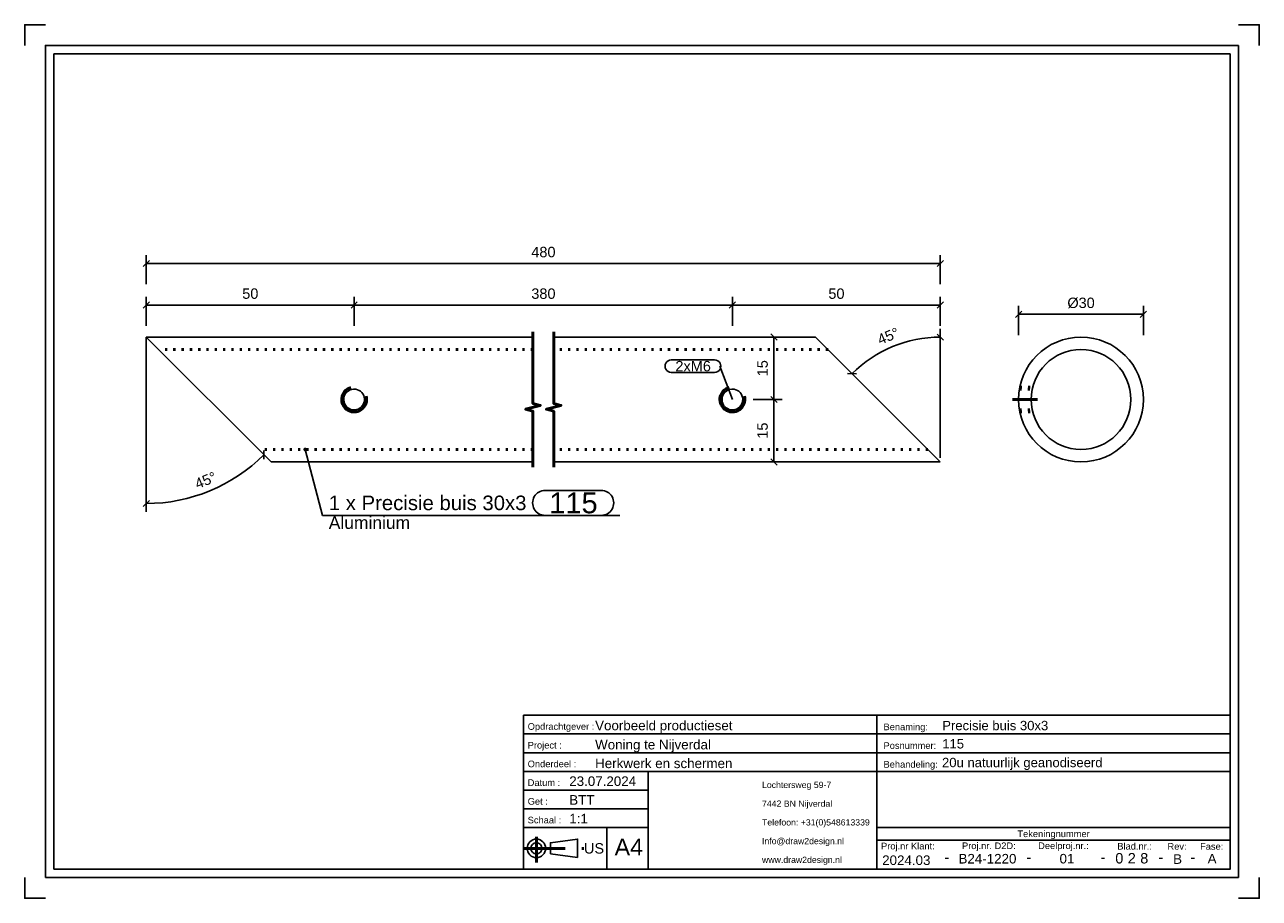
# Model space of a CAD drawing. Header units: millimetres. Extents: x 296 to 593, y -379 to -169.
import ezdxf
from ezdxf.enums import TextEntityAlignment as Align

# ---------------------------------------------------------------- set-up
doc = ezdxf.new("R2010")
doc.units = ezdxf.units.MM
doc.linetypes.add('DOT', pattern=[2, 0.5, -1.5])
doc.linetypes.add('STRICHPUNKT2', pattern=[18.5, 10, -4, 0.5, -4])
doc.layers.get('0').update_dxf_attribs({"linetype": 'CONTINUOUS'})
for name, color, linetype in [('DIM49', 4, 'CONTINUOUS'), ('LE_RED', 1, 'CONTINUOUS'), ('TXT_ALL', 7, 'CONTINUOUS'), ('TXT_DIM49', 2, 'CONTINUOUS'), ('TXT_YELLOW', 2, 'CONTINUOUS')]:
    doc.layers.add(name, color=color, linetype=linetype)
doc.layers.add('LE_ALL', color=7, linetype='CONTINUOUS', lineweight=50)
doc.styles.add('ARIAL', font='arial.ttf')

# ---------------------------------------------------------------- blocks, each defined once
blk = doc.blocks.new('TFIELD_00005', base_point=(473.77, -369.96))
at = {"layer": 'TXT_YELLOW', "style": 'ARIAL'}
for s, p in [('Lochtersweg 59-7', (473.77, -351.96)), ('7442 BN Nijverdal', (473.77, -356.46)), ('Telefoon: +31(0)548613339', (473.77, -360.96)), ('Info@draw2design.nl', (473.77, -365.46)), ('www.draw2design.nl', (473.77, -369.96))]:
    blk.add_text(s, height=1.5, dxfattribs=at).set_placement(p, align=Align.MIDDLE_LEFT)
blk = doc.blocks.new('FLEX_00004', base_point=(486.58, -372.21))
blk.add_blockref('TFIELD_00005', (473.77, -369.96))
blk = doc.blocks.new('D2D_00003', base_point=(446.65, -370.36))
blk.add_blockref('FLEX_00004', (486.58, -372.21))
blk = doc.blocks.new('TFIELD_00007', base_point=(438.31, -366.9))
at = {"layer": 'TXT_YELLOW', "style": 'ARIAL'}
blk.add_text('A4', height=4, dxfattribs=at).set_placement((438.31, -366.9), align=Align.MIDDLE_LEFT)
blk = doc.blocks.new('FLEX_00006', base_point=(441.69, -366.9))
blk.add_blockref('TFIELD_00007', (438.31, -366.9))
blk = doc.blocks.new('TFIELD_00013', base_point=(430.93, -367.21))
at = {"layer": 'TXT_YELLOW', "style": 'ARIAL'}
blk.add_text('US', height=2.5, dxfattribs=at).set_placement((430.93, -367.21), align=Align.MIDDLE_LEFT)
blk = doc.blocks.new('FLEX_00012', base_point=(430.93, -367.21))
blk.add_blockref('TFIELD_00013', (430.93, -367.21))
blk = doc.blocks.new('US_00011', base_point=(420.83, -367.21))
blk.add_line((422.86, -368.55), (429.42, -369.43))
blk.add_lwpolyline([(422.86, -368.55), (422.86, -365.88), (429.42, -364.99), (429.42, -369.43)])
for radius in [2.22, 1.33]:
    blk.add_circle((419.5, -367.21), radius)
at = {"layer": 'LE_ALL', "color": 1, "linetype": 'STRICHPUNKT2'}
for p, q in [((419.5, -364.4), (419.5, -370.62)), ((416.4, -367.21), (431.27, -367.21))]:
    blk.add_line(p, q, dxfattribs=at)
blk.add_blockref('FLEX_00012', (430.93, -367.21))
blk = doc.blocks.new('SCHRIFE_00015', base_point=(427.4, -352.21))
for p, q in [((416.4, -335.21), (501.4, -335.21)), ((416.4, -335.21), (416.4, -372.21)), ((501.4, -335.21), (586.4, -335.21)), ((501.4, -372.21), (501.4, -335.21)), ((586.4, -335.21), (586.4, -372.21)), ((416.4, -339.71), (501.4, -339.71)), ((501.4, -339.71), (586.4, -339.71)), ((416.4, -344.21), (501.4, -344.21)), ((501.4, -344.21), (586.4, -344.21)), ((416.4, -348.71), (586.4, -348.71)), ((446.4, -348.71), (446.4, -372.21)), ((446.4, -353.21), (416.4, -353.21)), ((446.4, -357.71), (416.4, -357.71)), ((446.4, -362.21), (416.4, -362.21)), ((436.4, -362.21), (436.4, -372.21)), ((586.4, -362.21), (501.4, -362.21)), ((586.4, -365.21), (501.4, -365.21)), ((586.4, -372.21), (416.4, -372.21))]:
    blk.add_line(p, q)
at = {"layer": 'TXT_YELLOW', "style": 'ARIAL'}
for s, height, p in [('Voorbeeld productieset', 2.3, (433.62, -338.82)), ('Precisie buis 30x3', 2.25, (517.12, -338.81)), ('Woning te Nijverdal', 2.3, (433.62, -343.42)), ('115', 2.25, (517.12, -343.2)), ('Herkwerk en schermen', 2.3, (433.62, -347.92)), ('20u natuurlijk geanodiseerd', 2.25, (517.07, -347.7)), ('23.07.2024', 2.3, (427.4, -352.21)), ('BTT', 2.3, (427.4, -356.71)), ('1:1', 2.3, (427.4, -361.21))]:
    blk.add_text(s, height=height, dxfattribs=at).set_placement(p)
for s, height, p in [('2024.03', 2.3, (508.48, -371.21)), ('-', 2.5, (518.23, -370.56)), ('B24-1220', 2.3, (528, -370.85)), ('-', 2.5, (537.97, -370.56)), ('01', 2.3, (547.13, -370.84)), ('-', 2.5, (555.8, -370.56)), ('-', 2.5, (569.73, -370.56)), ('B', 2.3, (573.74, -370.94)), ('-', 2.5, (577.39, -370.56)), ('A', 2.3, (582.04, -370.84))]:
    blk.add_text(s, height=height, dxfattribs=at).set_placement(p, align=Align.CENTER)
blk = doc.blocks.new('TFIELD_00019', base_point=(564.75, -369.59))
at = {"layer": 'TXT_ALL', "style": 'ARIAL'}
blk.add_text('8', height=2.5, dxfattribs=at).set_placement((564.75, -369.59), align=Align.MIDDLE_LEFT)
blk = doc.blocks.new('8_00018')
blk.add_blockref('TFIELD_00019', (564.75, -369.59))
blk = doc.blocks.new('TELLER1_00017')
blk.add_blockref('8_00018', (0, 0))
blk = doc.blocks.new('TFIELD_00022', base_point=(561.75, -369.59))
at = {"layer": 'TXT_ALL', "style": 'ARIAL'}
blk.add_text('2', height=2.5, dxfattribs=at).set_placement((561.75, -369.59), align=Align.MIDDLE_LEFT)
blk = doc.blocks.new('2_00021')
blk.add_blockref('TFIELD_00022', (561.75, -369.59))
blk = doc.blocks.new('TELLER2_00020')
blk.add_blockref('2_00021', (0, 0))
blk = doc.blocks.new('TFIELD_00025', base_point=(558.75, -369.59))
at = {"layer": 'TXT_ALL', "style": 'ARIAL'}
blk.add_text('0', height=2.5, dxfattribs=at).set_placement((558.75, -369.59), align=Align.MIDDLE_LEFT)
blk = doc.blocks.new('0_00024')
blk.add_blockref('TFIELD_00025', (558.75, -369.59))
blk = doc.blocks.new('TELLER3_00023')
blk.add_blockref('0_00024', (0, 0))
blk = doc.blocks.new('NL_00026', base_point=(417.4, -338.71))
at = {"layer": 'TXT_ALL', "color": 1, "style": 'ARIAL'}
blk.add_text('Tekeningnummer', height=1.6, dxfattribs=at).set_placement((543.9, -363.71), align=Align.MIDDLE_CENTER)
at = {"layer": 'TXT_YELLOW', "style": 'ARIAL'}
for s, p in [('Opdrachtgever :', (417.4, -338.71)), ('Benaming:', (503, -338.81)), ('Project :', (417.4, -343.21)), ('Posnummer:', (503, -343.31)), ('Onderdeel :', (417.4, -347.71)), ('Behandeling:', (503, -347.81)), ('Datum :', (417.4, -352.21)), ('Get :', (417.4, -356.71)), ('Schaal :', (417.4, -361.21)), ('Proj.nr Klant:', (502.4, -367.46)), ('Proj.nr. D2D:', (521.88, -367.39)), ('Deelproj.nr.:', (540.2, -367.38)), ('Blad.nr.:', (559.24, -367.5)), ('Rev:', (571.31, -367.54)), ('Fase:', (579.15, -367.54))]:
    blk.add_text(s, height=1.6, dxfattribs=at).set_placement(p)
blk = doc.blocks.new('SCHRIFE_00014')
for name, p in [('SCHRIFE_00015', (427.4, -352.21)), ('NL_00026', (417.4, -338.71)), ('TELLER3_00023', (0, 0)), ('TELLER2_00020', (0, 0)), ('TELLER1_00017', (0, 0))]:
    blk.add_blockref(name, p)
blk = doc.blocks.new('DINA4Q_00002', base_point=(586.4, -176.21))
for p, q in [((588.4, -174.21), (588.4, -374.21)), ((303.4, -372.21), (303.4, -176.21)), ((303.4, -176.21), (586.4, -176.21)), ((301.4, -374.21), (588.4, -374.21))]:
    blk.add_line(p, q)
for points in [[(296.4, -174.21), (296.4, -169.21), (301.4, -169.21)], [(588.4, -169.21), (593.4, -169.21), (593.4, -174.21)], [(301.4, -374.21), (301.4, -174.21), (588.4, -174.21)], [(586.4, -176.21), (586.4, -372.21), (303.4, -372.21)], [(296.4, -374.21), (296.4, -379.21), (301.4, -379.21)], [(588.4, -379.21), (593.4, -379.21), (593.4, -374.21)]]:
    blk.add_lwpolyline(points)
for name, p in [('SCHRIFE_00014', (0, 0)), ('D2D_00003', (446.65, -370.36)), ('US_00011', (420.83, -367.21)), ('FLEX_00006', (441.69, -366.9))]:
    blk.add_blockref(name, p)
blk = doc.blocks.new('_ZBL0029_00001')
blk.add_blockref('DINA4Q_00002', (586.4, -176.21))
blk = doc.blocks.new('_D1', base_point=(502.18, -246.21))
at = {"layer": 'DIM49', "color": 1}
for p, q in [((516.65, -273.31), (516.65, -242.31)), ((515.88, -243.58), (517.41, -245.05)), ((496.49, -253.12), (494.37, -253.08))]:
    blk.add_line(p, q, dxfattribs=at)
blk.add_ellipse((516.65, -274.31), major_axis=(30, 0), ratio=1, start_param=1.570796, end_param=2.356194, dxfattribs=at)
at = {"layer": 'TXT_DIM49', "style": 'ARIAL'}
for s, p in [('45', (502.18, -246.21)), ('°', (505.73, -244.74))]:
    blk.add_text(s, height=2.5, rotation=22.5001, dxfattribs=at).set_placement(p)
blk = doc.blocks.new('_D2', base_point=(337.97, -280.88))
at = {"layer": 'DIM49', "color": 1}
for p, q in [((325.65, -244.31), (325.65, -286.31)), ((353.92, -273.66), (353.95, -271.54)), ((326.39, -283.55), (324.91, -285.07))]:
    blk.add_line(p, q, dxfattribs=at)
blk.add_ellipse((325.65, -244.31), major_axis=(40, 0), ratio=1, start_param=4.712389, end_param=5.497787, dxfattribs=at)
at = {"layer": 'TXT_DIM49', "style": 'ARIAL'}
for s, p in [('45', (337.97, -280.88)), ('°', (341.52, -279.41))]:
    blk.add_text(s, height=2.5, rotation=22.5001, dxfattribs=at).set_placement(p)
blk = doc.blocks.new('_D3', base_point=(348.73, -235.11))
at = {"layer": 'DIM49', "color": 1}
for p, q in [((325.65, -241.61), (325.65, -234.61)), ((375.65, -241.61), (375.65, -234.61)), ((326.4, -235.86), (324.9, -237.36)), ((325.65, -236.61), (375.65, -236.61)), ((374.9, -237.36), (376.4, -235.86))]:
    blk.add_line(p, q, dxfattribs=at)
at = {"layer": 'TXT_DIM49', "style": 'ARIAL'}
blk.add_text('50', height=2.5, dxfattribs=at).set_placement((348.73, -235.11))
blk = doc.blocks.new('_D4', base_point=(418.27, -235.11))
at = {"layer": 'DIM49', "color": 1}
for p, q in [((375.65, -241.61), (375.65, -234.61)), ((466.65, -241.61), (466.65, -234.61)), ((376.4, -235.86), (374.9, -237.36)), ((375.65, -236.61), (466.65, -236.61)), ((465.9, -237.36), (467.4, -235.86))]:
    blk.add_line(p, q, dxfattribs=at)
at = {"layer": 'TXT_DIM49', "style": 'ARIAL'}
blk.add_text('380', height=2.5, dxfattribs=at).set_placement((418.27, -235.11))
blk = doc.blocks.new('_D5', base_point=(489.73, -235.11))
at = {"layer": 'DIM49', "color": 1}
for p, q in [((466.65, -241.61), (466.65, -234.61)), ((516.65, -241.61), (516.65, -234.61)), ((467.4, -235.86), (465.9, -237.36)), ((466.65, -236.61), (516.65, -236.61)), ((515.9, -237.36), (517.4, -235.86))]:
    blk.add_line(p, q, dxfattribs=at)
at = {"layer": 'TXT_DIM49', "style": 'ARIAL'}
blk.add_text('50', height=2.5, dxfattribs=at).set_placement((489.73, -235.11))
blk = doc.blocks.new('_D6', base_point=(418.27, -225.11))
at = {"layer": 'DIM49', "color": 1}
for p, q in [((325.65, -231.61), (325.65, -224.61)), ((516.65, -231.61), (516.65, -224.61)), ((326.4, -225.86), (324.9, -227.36)), ((325.65, -226.61), (516.65, -226.61)), ((515.9, -227.36), (517.4, -225.86))]:
    blk.add_line(p, q, dxfattribs=at)
at = {"layer": 'TXT_DIM49', "style": 'ARIAL'}
blk.add_text('480', height=2.5, dxfattribs=at).set_placement((418.27, -225.11))
blk = doc.blocks.new('_D7', base_point=(475.15, -268.73))
at = {"layer": 'DIM49', "color": 1}
for p, q in [((471.65, -259.31), (478.65, -259.31)), ((477.4, -260.06), (475.9, -258.56)), ((476.65, -274.31), (476.65, -259.31)), ((471.65, -274.31), (478.65, -274.31)), ((475.9, -273.56), (477.4, -275.06))]:
    blk.add_line(p, q, dxfattribs=at)
at = {"layer": 'TXT_DIM49', "style": 'ARIAL'}
blk.add_text('15', height=2.5, rotation=90.0002, dxfattribs=at).set_placement((475.15, -268.73))
blk = doc.blocks.new('_D8', base_point=(475.15, -253.73))
at = {"layer": 'DIM49', "color": 1}
for p, q in [((471.65, -244.31), (478.65, -244.31)), ((477.4, -245.06), (475.9, -243.56)), ((476.65, -259.31), (476.65, -244.31)), ((471.65, -259.31), (478.65, -259.31)), ((475.9, -258.56), (477.4, -260.06))]:
    blk.add_line(p, q, dxfattribs=at)
at = {"layer": 'TXT_DIM49', "style": 'ARIAL'}
blk.add_text('15', height=2.5, rotation=90.0002, dxfattribs=at).set_placement((475.15, -253.73))
blk = doc.blocks.new('SHAPE_00059', base_point=(466.65, -259.31))
at = {"layer": 'DIM49', "color": 3}
for p, q in [((451.93, -249.79), (462.37, -249.79)), ((466.65, -259.31), (463.62, -251.29)), ((462.37, -252.79), (451.93, -252.79))]:
    blk.add_line(p, q, dxfattribs=at)
for centre, start_param, end_param in [((451.93, -251.29), 1.570796, 4.712389), ((462.37, -251.29), 4.712389, 7.853982)]:
    blk.add_ellipse(centre, major_axis=(1.5, 0), ratio=1, start_param=start_param, end_param=end_param, dxfattribs=at)
at = {"layer": 'TXT_DIM49', "style": 'ARIAL'}
blk.add_text('2xM6', height=2.5, dxfattribs=at).set_placement((452.93, -251.29), align=Align.MIDDLE_LEFT)
blk = doc.blocks.new('SHAPE_00060', base_point=(363.86, -271.31))
at = {"layer": 'DIM49', "color": 3}
for p, q in [((363.6, -271.28), (364.12, -271.28)), ((363.66, -271.48), (364.06, -271.48)), ((363.97, -271.08), (363.75, -271.08)), ((363.86, -271.31), (368.05, -287.16)), ((421.58, -281.16), (435.1, -281.16)), ((368.05, -287.16), (439.6, -287.16)), ((435.1, -287.16), (421.58, -287.16))]:
    blk.add_line(p, q, dxfattribs=at)
blk.add_lwpolyline([(363.73, -271.08), (363.68, -271.13), (363.63, -271.18), (363.61, -271.24), (363.6, -271.31), (363.61, -271.38), (363.63, -271.44), (363.67, -271.5), (363.73, -271.54), (363.79, -271.57), (363.86, -271.58), (363.93, -271.57), (363.99, -271.54), (364.05, -271.5), (364.09, -271.44), (364.11, -271.38), (364.12, -271.31), (364.12, -271.24), (364.09, -271.18), (364.05, -271.13), (363.99, -271.08), (363.93, -271.06), (363.86, -271.05), (363.79, -271.06)], close=True, dxfattribs=at)
for centre, start_param, end_param in [((421.58, -284.16), 1.570796, 4.712389), ((435.1, -284.16), 4.712389, 7.853982)]:
    blk.add_ellipse(centre, major_axis=(3, 0), ratio=1, start_param=start_param, end_param=end_param, dxfattribs=at)
at = {"layer": 'TXT_DIM49', "style": 'ARIAL'}
for s, height, p in [('1 x Precisie buis 30x3', 3.5, (369.55, -284.16)), ('115', 5, (422.58, -284.16)), ('Aluminium', 3, (369.55, -288.91))]:
    blk.add_text(s, height=height, dxfattribs=at).set_placement(p, align=Align.MIDDLE_LEFT)
blk = doc.blocks.new('Precisie buis 30x3_00032', base_point=(489.65, -247.31))
for p, q in [((355.65, -274.31), (325.65, -244.31)), ((418.65, -244.31), (325.65, -244.31)), ((486.65, -244.31), (423.65, -244.31)), ((516.65, -274.31), (486.65, -244.31)), ((418.65, -274.31), (355.65, -274.31)), ((516.65, -274.31), (423.65, -274.31))]:
    blk.add_line(p, q)
at = {"layer": 'LE_ALL', "color": 3, "linetype": 'DOT'}
for p, q in [((418.65, -247.31), (328.65, -247.31)), ((489.65, -247.31), (423.65, -247.31)), ((418.65, -271.31), (352.65, -271.31)), ((513.65, -271.31), (423.65, -271.31))]:
    blk.add_line(p, q, dxfattribs=at)
for points in [[(374.87, -256.41), (374.44, -256.57), (374.04, -256.78), (373.67, -257.05), (373.35, -257.38), (373.08, -257.76), (372.87, -258.17), (372.73, -258.6), (372.66, -259.06), (372.65, -259.31), (372.68, -259.77), (372.78, -260.21), (372.95, -260.63), (373.18, -261.02), (373.47, -261.37), (373.81, -261.68), (374.19, -261.94), (374.61, -262.13), (375.05, -262.25), (375.51, -262.31), (375.65, -262.31), (376.1, -262.28), (376.54, -262.18), (376.96, -262.01), (377.35, -261.78), (377.71, -261.49), (378.02, -261.15), (378.27, -260.77), (378.46, -260.35), (378.59, -259.9), (378.64, -259.45), (378.65, -259.31), (378.61, -258.86), (378.54, -258.53)], [(465.87, -256.41), (465.44, -256.57), (465.04, -256.78), (464.67, -257.05), (464.35, -257.38), (464.08, -257.76), (463.87, -258.17), (463.73, -258.6), (463.66, -259.06), (463.65, -259.31), (463.68, -259.77), (463.78, -260.21), (463.95, -260.63), (464.18, -261.02), (464.47, -261.37), (464.81, -261.68), (465.19, -261.94), (465.61, -262.13), (466.05, -262.25), (466.51, -262.31), (466.65, -262.31), (467.1, -262.28), (467.54, -262.18), (467.96, -262.01), (468.35, -261.78), (468.71, -261.49), (469.02, -261.15), (469.27, -260.77), (469.46, -260.35), (469.59, -259.9), (469.64, -259.45), (469.65, -259.31), (469.61, -258.86), (469.54, -258.53)]]:
    blk.add_lwpolyline(points, dxfattribs=at)
for name, p in [('_D6', (418.27, -225.11)), ('_D3', (348.73, -235.11)), ('_D4', (418.27, -235.11)), ('_D5', (489.73, -235.11)), ('_D1', (502.18, -246.21)), ('_D2', (337.97, -280.88)), ('_D8', (475.15, -253.73)), ('SHAPE_00059', (466.65, -259.31)), ('_D7', (475.15, -268.73)), ('SHAPE_00060', (363.86, -271.31))]:
    blk.add_blockref(name, p)
blk = doc.blocks.new('DIN 13-M6_00034', base_point=(375.65, -256.81))
blk.add_lwpolyline([(375.65, -256.81), (376.06, -256.85), (376.46, -256.95), (376.84, -257.11), (377.19, -257.34), (377.49, -257.63), (377.75, -257.96), (377.95, -258.33), (378.08, -258.73), (378.14, -259.15), (378.15, -259.31), (378.11, -259.73), (378.01, -260.13), (377.85, -260.5), (377.62, -260.85), (377.33, -261.16), (377, -261.41), (376.63, -261.61), (376.23, -261.74), (375.81, -261.81), (375.65, -261.81), (375.23, -261.78), (374.83, -261.68), (374.46, -261.51), (374.11, -261.28), (373.8, -261), (373.54, -260.66), (373.35, -260.29), (373.22, -259.9), (373.15, -259.48), (373.15, -259.31), (373.18, -258.9), (373.28, -258.5), (373.45, -258.12), (373.68, -257.77), (373.96, -257.47), (374.29, -257.21), (374.66, -257.01), (375.06, -256.88), (375.48, -256.82)], close=True)
at = {"layer": 'LE_RED'}
blk.add_lwpolyline([(374.87, -256.41), (374.44, -256.57), (374.04, -256.78), (373.67, -257.05), (373.35, -257.38), (373.08, -257.76), (372.87, -258.17), (372.73, -258.6), (372.66, -259.06), (372.65, -259.31), (372.68, -259.77), (372.78, -260.21), (372.95, -260.63), (373.18, -261.02), (373.47, -261.37), (373.81, -261.68), (374.19, -261.94), (374.61, -262.13), (375.05, -262.25), (375.51, -262.31), (375.65, -262.31), (376.1, -262.28), (376.54, -262.18), (376.96, -262.01), (377.35, -261.78), (377.71, -261.49), (378.02, -261.15), (378.27, -260.77), (378.46, -260.35), (378.59, -259.9), (378.64, -259.45), (378.65, -259.31), (378.61, -258.86), (378.54, -258.53)], dxfattribs=at)
blk = doc.blocks.new('DIN 13-M6_00033')
blk.add_blockref('DIN 13-M6_00034', (375.65, -256.81))
blk = doc.blocks.new('DIN 13-M6_00036', base_point=(466.65, -256.81))
blk.add_lwpolyline([(466.65, -256.81), (467.06, -256.85), (467.46, -256.95), (467.84, -257.11), (468.19, -257.34), (468.49, -257.63), (468.75, -257.96), (468.95, -258.33), (469.08, -258.73), (469.14, -259.15), (469.15, -259.31), (469.11, -259.73), (469.01, -260.13), (468.85, -260.5), (468.62, -260.85), (468.33, -261.16), (468, -261.41), (467.63, -261.61), (467.23, -261.74), (466.81, -261.81), (466.65, -261.81), (466.23, -261.78), (465.83, -261.68), (465.46, -261.51), (465.11, -261.28), (464.8, -261), (464.54, -260.66), (464.35, -260.29), (464.22, -259.9), (464.15, -259.48), (464.15, -259.31), (464.18, -258.9), (464.28, -258.5), (464.45, -258.12), (464.68, -257.77), (464.96, -257.47), (465.29, -257.21), (465.66, -257.01), (466.06, -256.88), (466.48, -256.82)], close=True)
at = {"layer": 'LE_RED'}
blk.add_lwpolyline([(465.87, -256.41), (465.44, -256.57), (465.04, -256.78), (464.67, -257.05), (464.35, -257.38), (464.08, -257.76), (463.87, -258.17), (463.73, -258.6), (463.66, -259.06), (463.65, -259.31), (463.68, -259.77), (463.78, -260.21), (463.95, -260.63), (464.18, -261.02), (464.47, -261.37), (464.81, -261.68), (465.19, -261.94), (465.61, -262.13), (466.05, -262.25), (466.51, -262.31), (466.65, -262.31), (467.1, -262.28), (467.54, -262.18), (467.96, -262.01), (468.35, -261.78), (468.71, -261.49), (469.02, -261.15), (469.27, -260.77), (469.46, -260.35), (469.59, -259.9), (469.64, -259.45), (469.65, -259.31), (469.61, -258.86), (469.54, -258.53)], dxfattribs=at)
blk = doc.blocks.new('DIN 13-M6_00035')
blk.add_blockref('DIN 13-M6_00036', (466.65, -256.81))
blk = doc.blocks.new('Precisie buis 30x3_00031')
for name, p in [('Precisie buis 30x3_00032', (489.65, -247.31)), ('DIN 13-M6_00033', (0, 0)), ('DIN 13-M6_00035', (0, 0))]:
    blk.add_blockref(name, p)
blk = doc.blocks.new('Sierregel_00030')
blk.add_blockref('Precisie buis 30x3_00031', (0, 0))
blk = doc.blocks.new('Sierregels_00029')
blk.add_blockref('Sierregel_00030', (0, 0))
blk = doc.blocks.new('_A3D0078_00028')
blk.add_blockref('Sierregels_00029', (0, 0))
blk = doc.blocks.new('_SHORTEN_00037', base_point=(418.65, -275.56))
at = {"layer": 'LE_ALL', "color": 4}
for points in [[(418.65, -275.56), (418.65, -262.12), (416.9, -261.66), (420.4, -260.72), (418.65, -260.25), (418.65, -243.06)], [(423.65, -275.56), (423.65, -262.12), (421.9, -261.66), (425.4, -260.72), (423.65, -260.25), (423.65, -243.06)]]:
    blk.add_lwpolyline(points, dxfattribs=at)
blk = doc.blocks.new('_ANS0078_00027')
for name, p in [('_A3D0078_00028', (0, 0)), ('_SHORTEN_00037', (418.65, -275.56))]:
    blk.add_blockref(name, p)
blk = doc.blocks.new('_D9', base_point=(547.23, -237.32))
at = {"layer": 'DIM49', "color": 1}
for p, q in [((535.5, -243.82), (535.5, -236.82)), ((565.5, -243.82), (565.5, -236.82)), ((536.25, -238.07), (534.75, -239.57)), ((535.5, -238.82), (565.5, -238.82)), ((564.75, -239.57), (566.25, -238.07))]:
    blk.add_line(p, q, dxfattribs=at)
at = {"layer": 'TXT_DIM49', "style": 'ARIAL'}
for s, p in [('Ø', (547.23, -237.32)), ('30', (549.92, -237.32))]:
    blk.add_text(s, height=2.5, dxfattribs=at).set_placement(p)
blk = doc.blocks.new('Precisie buis 30x3_00043', base_point=(535.8, -262.31))
for radius in [15, 12]:
    blk.add_circle((550.5, -259.31), radius)
at = {"layer": 'LE_ALL', "color": 3, "linetype": 'DOT'}
for p, q in [((535.8, -256.31), (538.88, -256.31)), ((535.8, -262.31), (538.88, -262.31))]:
    blk.add_line(p, q, dxfattribs=at)
blk.add_blockref('_D9', (547.23, -237.32))
blk = doc.blocks.new('_00045', base_point=(534, -259.31))
at = {"layer": 'LE_ALL', "color": 1, "linetype": 'STRICHPUNKT2'}
blk.add_line((534, -259.31), (540, -259.31), dxfattribs=at)
blk.add_line((534, -259.31), (540, -259.31), dxfattribs=at)
blk = doc.blocks.new('_00044')
blk.add_blockref('_00045', (534, -259.31))
blk = doc.blocks.new('DIN 13-M6_00047', base_point=(535.71, -256.81))
at = {"layer": 'LE_ALL', "color": 3, "linetype": 'DOT'}
for p, q in [((535.71, -256.81), (538.76, -256.81)), ((535.8, -256.31), (538.88, -256.31)), ((535.71, -261.81), (538.76, -261.81)), ((535.8, -262.31), (538.88, -262.31))]:
    blk.add_line(p, q, dxfattribs=at)
blk = doc.blocks.new('DIN 13-M6_00046')
blk.add_blockref('DIN 13-M6_00047', (535.71, -256.81))
blk = doc.blocks.new('Precisie buis 30x3_00042')
for name, p in [('Precisie buis 30x3_00043', (535.8, -262.31)), ('DIN 13-M6_00046', (0, 0)), ('_00044', (0, 0))]:
    blk.add_blockref(name, p)
blk = doc.blocks.new('Sierregel_00041')
blk.add_blockref('Precisie buis 30x3_00042', (0, 0))
blk = doc.blocks.new('Sierregels_00040')
blk.add_blockref('Sierregel_00041', (0, 0))
blk = doc.blocks.new('_A3D0079_00039')
blk.add_blockref('Sierregels_00040', (0, 0))
blk = doc.blocks.new('_ANS0079_00038')
blk.add_blockref('_A3D0079_00039', (0, 0))

msp = doc.modelspace()

# ---------------------------------------------------------------- block references
for name in ['_ZBL0029_00001', '_ANS0078_00027', '_ANS0079_00038']:
    msp.add_blockref(name, (0, 0))

doc.saveas('drawing.dxf')
